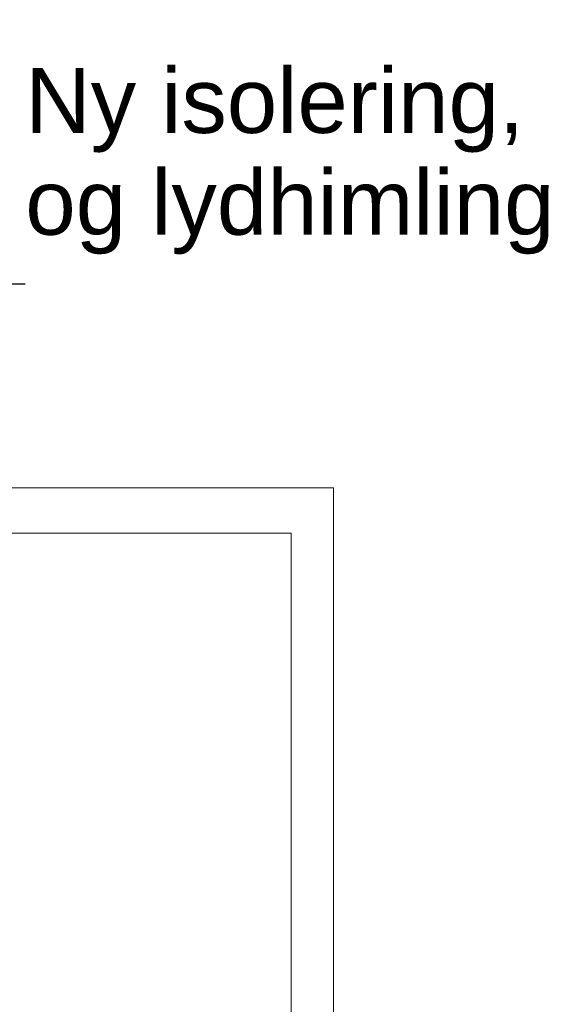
# Model space of a CAD drawing. Header units: millimetres. Extents: x -8544 to 51179, y -2070 to 23603.
# Tile 74 of 190: x 12718 to 13525, y 5134 to 6651. Entities that reach past the tile are written whole.
import ezdxf

# ---------------------------------------------------------------- set-up
doc = ezdxf.new("R2010")
doc.units = ezdxf.units.MM
doc.header["$LTSCALE"] = 0.5
doc.header["$MEASUREMENT"] = 0
doc.linetypes.add('PLINE', pattern=[0])
doc.layers.add('244- Vinduer_ dører_ foldevegger(Nye konstruksjoner)', color=7, linetype='Continuous', lineweight=0)
doc.layers.add('832- Tekst bygning(Nye konstruksjoner)', color=7, linetype='Continuous')
doc.styles.add('GENERATED_STYLE_3', font='arial.ttf')
doc.dimstyles.new('GENERATED_STYLE__2', dxfattribs={"dimtxt": 0.18, "dimasz": 182.4, "dimexe": 0.18, "dimexo": 0.0625, "dimgap": 0, "dimtad": 0, "dimtih": 1, "dimtoh": 1, "dimdec": 4, "dimzin": 0, "dimdsep": 46, "dimcen": 0.09, "dimadec": 0, "dimazin": 0, "dimtfac": 1, "dimtdec": 4, "dimtmove": 0, "dimatfit": 3, "dimldrblk": 'ARROWHEAD_5', "dimfxl": 1, "dimtolj": 1, "dimtzin": 0, "dimarcsym": 0})

# ---------------------------------------------------------------- blocks, each defined once
blk = doc.blocks.new('ARROWHEAD_5')
at = {"linetype": 'Continuous'}
blk.add_hatch(color=256, dxfattribs=at).paths.add_polyline_path([(-1, 0.2679), (0, 0), (-1, -0.2679)])
blk.add_line((0, 0), (-1, 0), dxfattribs=at)

msp = doc.modelspace()

# ---------------------------------------------------------------- linework, layer by layer
at = {"layer": '244- Vinduer_ dører_ foldevegger(Nye konstruksjoner)', "linetype": 'PLINE'}
for p, q in [((12181.9, 5930), (13201.9, 5930)), ((13201.9, 5930), (13201.9, 3820)), ((13136.9, 5860), (12246.9, 5860)), ((13136.9, 3834), (13136.9, 5860))]:
    msp.add_line(p, q, dxfattribs=at)

# ---------------------------------------------------------------- texts
at = {"layer": '832- Tekst bygning(Nye konstruksjoner)', "linetype": 'Continuous', "insert": (12727.1, 6289.8), "char_height": 100, "attachment_point": 7, "line_spacing_factor": 0.940384, "style": 'GENERATED_STYLE_3'}
msp.add_mtext('\\A1;{\\pql;\\fArial|b0|i0|c0|p0;\\W1.000000;Ny isolering, dampsperre, \\P\\pql;\\fArial|b0|i0|c0|p0;\\W1.000000;og lydhimling}', dxfattribs=at)

# ---------------------------------------------------------------- leaders
at = {"layer": '832- Tekst bygning(Nye konstruksjoner)', "linetype": 'PLINE', "annotation_type": 0, "has_hookline": 1, "hookline_direction": 0, "text_width": 1567.2}
msp.add_leader([(12438.1, 6711.7), (12589.8, 6289.8), (12544.7, 6244.4), (12727.1, 6244.4)], dimstyle='GENERATED_STYLE__2', dxfattribs=at)

doc.saveas('drawing.dxf')
